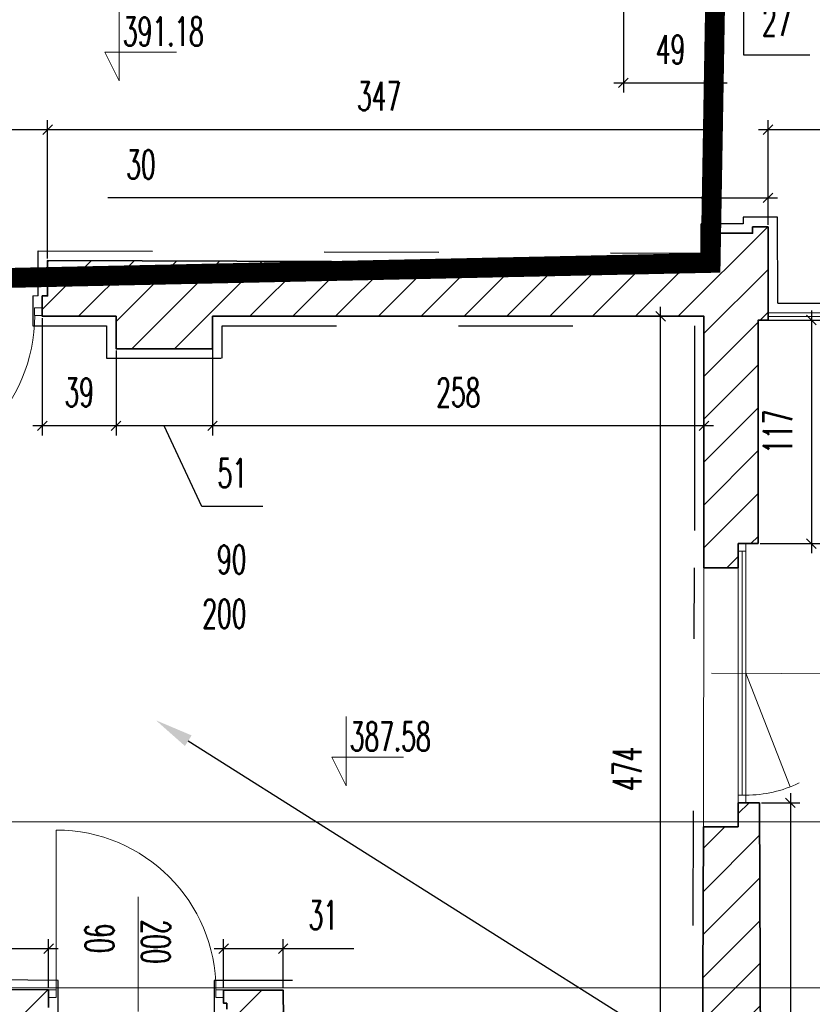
# Model space of a CAD drawing. Header units: millimetres. Extents: x 19887 to 192597, y -14203 to 39042.
# Tile 92 of 256: x 41081 to 41679, y -11823 to -11080. Entities that reach past the tile are written whole.
import ezdxf
from ezdxf import colors
from ezdxf.entities.mleader import LeaderData, LeaderLine
from ezdxf.math import Vec2, Vec3

# ---------------------------------------------------------------- set-up
doc = ezdxf.new("R2010")
doc.units = ezdxf.units.MM
doc.linetypes.add('ACAD_ISO03W100', pattern=[30, 12, -18])
doc.linetypes.add('DASHED2', pattern=[9.525, 6.35, -3.175])
doc.layers.get('Defpoints').update_dxf_attribs({"color": 4})
for name, color, linetype in [('A_DBA-RAMKI', 6, 'Continuous'), ('Sufit podwieszany', 252, 'Continuous'), ('Wymiarowanie', 3, 'Continuous'), ('Wypełnienie', 252, 'Continuous')]:
    doc.layers.add(name, color=color, linetype=linetype)
for name, color, linetype, lineweight in [('Basen_rzut_poziom_1_obrys', 252, 'Continuous', 35), ('Drzwi', 2, 'Continuous', 5), ('koty wysokościowe', 252, 'Continuous', 0), ('Okna', 252, 'Continuous', 5), ('Schody', 252, 'Continuous', 5), ('Tabela', 1, 'Continuous', 0)]:
    doc.layers.add(name, color=color, linetype=linetype, lineweight=lineweight)
doc.styles.add('ROMANS', font='romans.shx', dxfattribs={"width": 0.6})
doc.styles.get("Standard").update_dxf_attribs({"font": 'arial.ttf'})
doc.dimstyles.new('000001FB70622F18', dxfattribs={"dimtxt": 20, "dimasz": 5, "dimexe": 5, "dimexo": 1, "dimgap": 20, "dimtad": 1, "dimtoh": 1, "dimdec": 0, "dimtxsty": 'Standard', "dimblk": 'OBLIQUE', "dimcen": 0, "dimdle": 5, "dimclrd": 252, "dimclre": 252, "dimclrt": 252, "dimadec": 0, "dimazin": 0, "dimtfac": 1, "dimtdec": 0, "dimtmove": 0, "dimatfit": 3, "dimldrblk": 'OBLIQUE', "dimfxl": 150, "dimfxlon": 1, "dimlwd": 25, "dimlwe": 25, "dimarcsym": 1})
pattern_1 = [(45, (3252.028, -2175.285), (-11.22532, 11.22532), [])]

# ---------------------------------------------------------------- blocks, each defined once
blk = doc.blocks.new('_Oblique')
at = {"color": 0, "linetype": 'ByBlock', "lineweight": -2}
blk.add_line((-0.5, -0.5), (0.5, 0.5), dxfattribs=at)
blk = doc.blocks.new('*D832')
at = {"layer": 'Defpoints', "color": 0}
for p in [(3673.6, -4425.49), (3722.99, -4425.49), (3722.99, -4543.97)]:
    blk.add_point(p, dxfattribs=at)
at = {"layer": 'Wymiarowanie', "color": 252, "linetype": 'Continuous', "lineweight": 25}
for p, q in [((3673.6, -4426.49), (3673.6, -4548.97)), ((3722.99, -4426.49), (3722.99, -4548.97)), ((3668.6, -4543.97), (3727.99, -4543.97))]:
    blk.add_line(p, q, dxfattribs=at)
at = {"layer": 'Wymiarowanie', "color": 252, "linetype": 'ByBlock', "lineweight": 25, "xscale": 5, "yscale": 5, "zscale": 5, "rotation": 180}
blk.add_blockref('_Oblique', (3673.6, -4543.97), dxfattribs=at)
at = {"layer": 'Wymiarowanie', "color": 252, "linetype": 'ByBlock', "lineweight": 25, "xscale": 5, "yscale": 5, "zscale": 5}
blk.add_blockref('_Oblique', (3722.99, -4543.97), dxfattribs=at)
at = {"layer": 'Wymiarowanie', "color": 252, "insert": (3698.29, -4526.47), "char_height": 15, "attachment_point": 5, "style": 'ROMANS'}
blk.add_mtext('49', dxfattribs=at)
blk = doc.blocks.new('*D833')
at = {"layer": 'Defpoints', "color": 0}
for p in [(3722.99, -4425.49), (3750.45, -4440.68), (3750.45, -4489.4)]:
    blk.add_point(p, dxfattribs=at)
at = {"layer": 'Wymiarowanie', "color": 252, "linetype": 'Continuous', "lineweight": 25}
for p, q in [((3722.99, -4426.49), (3722.99, -4494.4)), ((3750.45, -4441.68), (3750.45, -4494.4)), ((3717.99, -4489.4), (3755.45, -4489.4)), ((3736.72, -4529.4), (3736.72, -4489.4)), ((3771.29, -4529.4), (3736.72, -4529.4))]:
    blk.add_line(p, q, dxfattribs=at)
at = {"layer": 'Wymiarowanie', "color": 252, "linetype": 'ByBlock', "lineweight": 25, "xscale": 5, "yscale": 5, "zscale": 5, "rotation": 180}
blk.add_blockref('_Oblique', (3722.99, -4489.4), dxfattribs=at)
at = {"layer": 'Wymiarowanie', "color": 252, "linetype": 'ByBlock', "lineweight": 25, "xscale": 5, "yscale": 5, "zscale": 5}
blk.add_blockref('_Oblique', (3750.45, -4489.4), dxfattribs=at)
at = {"layer": 'Wymiarowanie', "color": 252, "insert": (3754.01, -4511.9), "char_height": 15, "attachment_point": 5, "style": 'ROMANS'}
blk.add_mtext('27', dxfattribs=at)
blk = doc.blocks.new('*D841')
at = {"layer": 'Defpoints', "color": 0}
for p in [(3744.27, -4668.2), (3744.27, -4785.3), (3772.1, -4785.3)]:
    blk.add_point(p, dxfattribs=at)
at = {"layer": 'Wymiarowanie', "color": 252, "linetype": 'Continuous', "lineweight": 25}
for p, q in [((3772.1, -4663.2), (3772.1, -4790.3)), ((3745.27, -4668.2), (3777.1, -4668.2)), ((3745.27, -4785.3), (3777.1, -4785.3))]:
    blk.add_line(p, q, dxfattribs=at)
at = {"layer": 'Wymiarowanie', "color": 252, "linetype": 'ByBlock', "lineweight": 25, "xscale": 5, "yscale": 5, "zscale": 5}
for p, rotation in [((3772.1, -4668.2), 90), ((3772.1, -4785.3), 270)]:
    blk.add_blockref('_Oblique', p, dxfattribs=dict(at, rotation=rotation))
at = {"layer": 'Wymiarowanie', "color": 252, "insert": (3754.6, -4726.75), "char_height": 15, "attachment_point": 5, "rotation": 90, "style": 'ROMANS'}
blk.add_mtext('117', dxfattribs=at)
blk = doc.blocks.new('*D844')
at = {"layer": 'Defpoints', "color": 0}
for p in [(3744.91, -4921.01), (3746.37, -5269.26), (3761.11, -5269.26)]:
    blk.add_point(p, dxfattribs=at)
at = {"layer": 'Wymiarowanie', "color": 252, "linetype": 'Continuous', "lineweight": 25}
for p, q in [((3761.11, -4916.01), (3761.11, -5274.26)), ((3745.91, -4921.01), (3766.11, -4921.01)), ((3747.37, -5269.26), (3766.11, -5269.26))]:
    blk.add_line(p, q, dxfattribs=at)
at = {"layer": 'Wymiarowanie', "color": 252, "linetype": 'ByBlock', "lineweight": 25, "xscale": 5, "yscale": 5, "zscale": 5}
for p, rotation in [((3761.11, -4921.01), 90), ((3761.11, -5269.26), 270)]:
    blk.add_blockref('_Oblique', p, dxfattribs=dict(at, rotation=rotation))
at = {"layer": 'Wymiarowanie', "color": 252, "insert": (3743.61, -5095.13), "char_height": 15, "attachment_point": 5, "rotation": 90, "style": 'ROMANS'}
blk.add_mtext('348', dxfattribs=at)
blk = doc.blocks.new('*D849')
at = {"layer": 'Defpoints', "color": 0}
for p in [(3693.13, -4666.23), (3714.77, -4666.23), (3714.77, -5140.19)]:
    blk.add_point(p, dxfattribs=at)
at = {"layer": 'Wymiarowanie', "color": 252, "linetype": 'Continuous', "lineweight": 25}
for p, q in [((3693.13, -5145.19), (3693.13, -4661.23)), ((3713.77, -4666.23), (3688.13, -4666.23)), ((3713.77, -5140.19), (3688.13, -5140.19))]:
    blk.add_line(p, q, dxfattribs=at)
at = {"layer": 'Wymiarowanie', "color": 252, "linetype": 'ByBlock', "lineweight": 25, "xscale": 5, "yscale": 5, "zscale": 5}
for p, rotation in [((3693.13, -4666.23), 90), ((3693.13, -5140.19), 270)]:
    blk.add_blockref('_Oblique', p, dxfattribs=dict(at, rotation=rotation))
at = {"layer": 'Wymiarowanie', "color": 252, "insert": (3675.63, -4903.21), "char_height": 15, "attachment_point": 5, "rotation": 90, "style": 'ROMANS'}
blk.add_mtext('474', dxfattribs=at)
blk = doc.blocks.new('*D851')
at = {"layer": 'Defpoints', "color": 0}
for p in [(3458.31, -4666.23), (3715.83, -4666.23), (3458.31, -4723.58)]:
    blk.add_point(p, dxfattribs=at)
at = {"layer": 'Wymiarowanie', "color": 252, "linetype": 'Continuous', "lineweight": 25}
for p, q in [((3458.31, -4667.23), (3458.31, -4728.58)), ((3715.83, -4667.23), (3715.83, -4728.58)), ((3720.83, -4723.58), (3453.31, -4723.58))]:
    blk.add_line(p, q, dxfattribs=at)
at = {"layer": 'Wymiarowanie', "color": 252, "linetype": 'ByBlock', "lineweight": 25, "xscale": 5, "yscale": 5, "zscale": 5, "rotation": 180}
blk.add_blockref('_Oblique', (3458.31, -4723.58), dxfattribs=at)
at = {"layer": 'Wymiarowanie', "color": 252, "linetype": 'ByBlock', "lineweight": 25, "xscale": 5, "yscale": 5, "zscale": 5}
blk.add_blockref('_Oblique', (3715.83, -4723.58), dxfattribs=at)
at = {"layer": 'Wymiarowanie', "color": 252, "insert": (3587.07, -4706.08), "char_height": 15, "attachment_point": 5, "style": 'ROMANS'}
blk.add_mtext('258', dxfattribs=at)
blk = doc.blocks.new('*D834')
at = {"layer": 'Defpoints', "color": 0}
for p in [(3458.31, -4666.23), (3407.76, -4683.22), (3407.76, -4723.58)]:
    blk.add_point(p, dxfattribs=at)
at = {"layer": 'Wymiarowanie', "color": 252, "linetype": 'Continuous', "lineweight": 25}
for p, q in [((3458.31, -4667.23), (3458.31, -4728.58)), ((3407.76, -4684.22), (3407.76, -4728.58)), ((3463.31, -4723.58), (3402.76, -4723.58)), ((3452.65, -4765.87), (3433.04, -4723.58)), ((3484.65, -4765.87), (3452.65, -4765.87))]:
    blk.add_line(p, q, dxfattribs=at)
at = {"layer": 'Wymiarowanie', "color": 252, "linetype": 'ByBlock', "lineweight": 25, "xscale": 5, "yscale": 5, "zscale": 5, "rotation": 180}
blk.add_blockref('_Oblique', (3407.76, -4723.58), dxfattribs=at)
at = {"layer": 'Wymiarowanie', "color": 252, "linetype": 'ByBlock', "lineweight": 25, "xscale": 5, "yscale": 5, "zscale": 5}
blk.add_blockref('_Oblique', (3458.31, -4723.58), dxfattribs=at)
at = {"layer": 'Wymiarowanie', "color": 252, "insert": (3468.65, -4748.37), "char_height": 15, "attachment_point": 5, "style": 'ROMANS'}
blk.add_mtext('51', dxfattribs=at)
blk = doc.blocks.new('*D853')
at = {"layer": 'Defpoints', "color": 0}
for p in [(3369.09, -4666.23), (3407.76, -4683.22), (3369.09, -4723.58)]:
    blk.add_point(p, dxfattribs=at)
at = {"layer": 'Wymiarowanie', "color": 252, "linetype": 'Continuous', "lineweight": 25}
for p, q in [((3369.09, -4667.23), (3369.09, -4728.58)), ((3407.76, -4684.22), (3407.76, -4728.58)), ((3412.76, -4723.58), (3364.09, -4723.58))]:
    blk.add_line(p, q, dxfattribs=at)
at = {"layer": 'Wymiarowanie', "color": 252, "linetype": 'ByBlock', "lineweight": 25, "xscale": 5, "yscale": 5, "zscale": 5, "rotation": 180}
blk.add_blockref('_Oblique', (3369.09, -4723.58), dxfattribs=at)
at = {"layer": 'Wymiarowanie', "color": 252, "linetype": 'ByBlock', "lineweight": 25, "xscale": 5, "yscale": 5, "zscale": 5}
blk.add_blockref('_Oblique', (3407.76, -4723.58), dxfattribs=at)
at = {"layer": 'Wymiarowanie', "color": 252, "insert": (3388.43, -4706.08), "char_height": 15, "attachment_point": 5, "style": 'ROMANS'}
blk.add_mtext('39', dxfattribs=at)
blk = doc.blocks.new('*D871')
at = {"layer": 'Defpoints', "color": 0}
for p in [(3371.87, -4568.48), (3273.79, -4636.95), (3371.87, -4636.95)]:
    blk.add_point(p, dxfattribs=at)
at = {"layer": 'Wymiarowanie', "color": 252, "linetype": 'Continuous', "lineweight": 25}
for p, q in [((3268.79, -4568.48), (3376.87, -4568.48)), ((3273.79, -4635.95), (3273.79, -4563.48)), ((3371.87, -4635.95), (3371.87, -4563.48))]:
    blk.add_line(p, q, dxfattribs=at)
at = {"layer": 'Wymiarowanie', "color": 252, "linetype": 'ByBlock', "lineweight": 25, "xscale": 5, "yscale": 5, "zscale": 5, "rotation": 180}
blk.add_blockref('_Oblique', (3273.79, -4568.48), dxfattribs=at)
at = {"layer": 'Wymiarowanie', "color": 252, "linetype": 'ByBlock', "lineweight": 25, "xscale": 5, "yscale": 5, "zscale": 5}
blk.add_blockref('_Oblique', (3371.87, -4568.48), dxfattribs=at)
at = {"layer": 'Wymiarowanie', "color": 252, "insert": (3322.83, -4550.98), "char_height": 15, "attachment_point": 5, "style": 'ROMANS'}
blk.add_mtext('98', dxfattribs=at)
blk = doc.blocks.new('*D859')
at = {"layer": 'Defpoints', "color": 0}
for p in [(3719.31, -4568.48), (3719.31, -4622.78), (3371.87, -4636.95)]:
    blk.add_point(p, dxfattribs=at)
at = {"layer": 'Wymiarowanie', "color": 252, "linetype": 'Continuous', "lineweight": 25}
for p, q in [((3366.87, -4568.48), (3724.31, -4568.48)), ((3371.87, -4635.95), (3371.87, -4563.48)), ((3719.31, -4621.78), (3719.31, -4563.48))]:
    blk.add_line(p, q, dxfattribs=at)
at = {"layer": 'Wymiarowanie', "color": 252, "linetype": 'ByBlock', "lineweight": 25, "xscale": 5, "yscale": 5, "zscale": 5, "rotation": 180}
blk.add_blockref('_Oblique', (3371.87, -4568.48), dxfattribs=at)
at = {"layer": 'Wymiarowanie', "color": 252, "linetype": 'ByBlock', "lineweight": 25, "xscale": 5, "yscale": 5, "zscale": 5}
blk.add_blockref('_Oblique', (3719.31, -4568.48), dxfattribs=at)
at = {"layer": 'Wymiarowanie', "color": 252, "insert": (3545.59, -4550.98), "char_height": 15, "attachment_point": 5, "style": 'ROMANS'}
blk.add_mtext('347', dxfattribs=at)
blk = doc.blocks.new('*D860')
at = {"layer": 'Defpoints', "color": 0}
for p in [(3982.42, -4568.48), (3749.39, -4619.39), (3982.42, -4638.84)]:
    blk.add_point(p, dxfattribs=at)
at = {"layer": 'Wymiarowanie', "color": 252, "linetype": 'Continuous', "lineweight": 25}
for p, q in [((3744.39, -4568.48), (3987.42, -4568.48)), ((3749.39, -4618.39), (3749.39, -4563.48)), ((3982.42, -4637.84), (3982.42, -4563.48))]:
    blk.add_line(p, q, dxfattribs=at)
at = {"layer": 'Wymiarowanie', "color": 252, "linetype": 'ByBlock', "lineweight": 25, "xscale": 5, "yscale": 5, "zscale": 5, "rotation": 180}
blk.add_blockref('_Oblique', (3749.39, -4568.48), dxfattribs=at)
at = {"layer": 'Wymiarowanie', "color": 252, "linetype": 'ByBlock', "lineweight": 25, "xscale": 5, "yscale": 5, "zscale": 5}
blk.add_blockref('_Oblique', (3982.42, -4568.48), dxfattribs=at)
at = {"layer": 'Wymiarowanie', "color": 252, "insert": (3865.9, -4550.98), "char_height": 15, "attachment_point": 5, "style": 'ROMANS'}
blk.add_mtext('233', dxfattribs=at)
blk = doc.blocks.new('*D1008')
at = {"layer": 'Defpoints', "color": 0}
for p in [(3372.41, -4997.37), (3256.44, -5018.03), (3372.41, -5018.99)]:
    blk.add_point(p, dxfattribs=at)
at = {"layer": 'Wymiarowanie', "color": 252, "linetype": 'Continuous', "lineweight": 25}
for p, q in [((3256.44, -5017.03), (3256.44, -4992.37)), ((3372.41, -5017.99), (3372.41, -4992.37)), ((3251.44, -4997.37), (3377.41, -4997.37))]:
    blk.add_line(p, q, dxfattribs=at)
at = {"layer": 'Wymiarowanie', "color": 252, "linetype": 'ByBlock', "lineweight": 25, "xscale": 5, "yscale": 5, "zscale": 5, "rotation": 180}
blk.add_blockref('_Oblique', (3256.44, -4997.37), dxfattribs=at)
at = {"layer": 'Wymiarowanie', "color": 252, "linetype": 'ByBlock', "lineweight": 25, "xscale": 5, "yscale": 5, "zscale": 5}
blk.add_blockref('_Oblique', (3372.41, -4997.37), dxfattribs=at)
at = {"layer": 'Wymiarowanie', "color": 252, "insert": (3314.43, -4979.87), "char_height": 15, "attachment_point": 5, "style": 'ROMANS'}
blk.add_mtext('116', dxfattribs=at)
blk = doc.blocks.new('*D1004')
at = {"layer": 'Defpoints', "color": 0}
for p in [(3495.31, -4997.37), (3464.1, -5019.15), (3495.31, -5018.77)]:
    blk.add_point(p, dxfattribs=at)
at = {"layer": 'Wymiarowanie', "color": 252, "linetype": 'Continuous', "lineweight": 25}
for p, q in [((3464.1, -5018.15), (3464.1, -4992.37)), ((3495.31, -5017.77), (3495.31, -4992.37)), ((3459.1, -4997.37), (3495.31, -4997.37)), ((3495.31, -4997.37), (3532.31, -4997.37))]:
    blk.add_line(p, q, dxfattribs=at)
at = {"layer": 'Wymiarowanie', "color": 252, "linetype": 'ByBlock', "lineweight": 25, "xscale": 5, "yscale": 5, "zscale": 5, "rotation": 180}
blk.add_blockref('_Oblique', (3464.1, -4997.37), dxfattribs=at)
at = {"layer": 'Wymiarowanie', "color": 252, "linetype": 'ByBlock', "lineweight": 25, "xscale": 5, "yscale": 5, "zscale": 5}
blk.add_blockref('_Oblique', (3495.31, -4997.37), dxfattribs=at)
at = {"layer": 'Wymiarowanie', "color": 252, "insert": (3516.31, -4979.87), "char_height": 15, "attachment_point": 5, "style": 'ROMANS'}
blk.add_mtext('31', dxfattribs=at)
blk = doc.blocks.new('*D1019')
at = {"layer": 'Defpoints', "color": 0}
for p in [(3749.39, -4604.22), (3749.39, -4619.39), (3719.31, -4622.78)]:
    blk.add_point(p, dxfattribs=at)
at = {"layer": 'Schody', "color": 252, "linetype": 'Continuous', "lineweight": 25}
for p, q in [((3719.31, -4621.78), (3719.31, -4599.22)), ((3749.39, -4618.39), (3749.39, -4599.22)), ((3719.31, -4604.22), (3403.48, -4604.22)), ((3714.31, -4604.22), (3754.39, -4604.22))]:
    blk.add_line(p, q, dxfattribs=at)
at = {"layer": 'Schody', "color": 252, "linetype": 'ByBlock', "lineweight": 25, "xscale": 5, "yscale": 5, "zscale": 5, "rotation": 180}
blk.add_blockref('_Oblique', (3719.31, -4604.22), dxfattribs=at)
at = {"layer": 'Schody', "color": 252, "linetype": 'ByBlock', "lineweight": 25, "xscale": 5, "yscale": 5, "zscale": 5}
blk.add_blockref('_Oblique', (3749.39, -4604.22), dxfattribs=at)
at = {"layer": 'Schody', "color": 252, "insert": (3420.77, -4586.72), "char_height": 15, "attachment_point": 5, "style": 'ROMANS'}
blk.add_mtext('30', dxfattribs=at)
blk = doc.blocks.new('G$CF5E15B28')
at = {"layer": 'Wypełnienie'}
h = blk.add_hatch(dxfattribs=at)
h.set_pattern_fill('ANSI31', color=253, scale=5, angle=90)
h.set_pattern_definition(pattern_1)
h.paths.add_polyline_path([(3134.39, -4844.85), (3095.99, -4844.85), (3095.99, -4685.26), (3120.88, -4685.26), (3120.88, -4665.53), (3242.97, -4665.53), (3241.96, -4754.68), (3248.73, -4754.68), (3248.73, -4757.46), (3258.8, -4757.46), (3258.8, -4665.82), (3276.06, -4665.82), (3276.06, -4655.55), (3273.79, -4655.55), (3273.79, -4636.95), (2893.61, -4636.95), (2893.61, -4655.41), (2891.48, -4655.41), (2891.48, -4665.07), (2919.56, -4665.07), (2918.65, -4909.54), (2928.08, -4909.54), (2928.08, -4907.6), (2934.07, -4907.6), (2935.79, -4665.73), (3079.92, -4665.73), (3079.92, -5018.47), (2933.42, -5017.47), (2933.42, -5005.11), (2927.28, -5005.11), (2927.28, -5002.61), (2917.46, -5002.61), (2917.46, -5018.12), (2804.04, -5016.96), (2804.04, -5026.56), (2806.81, -5026.56), (2806.81, -5034.49), (3079.06, -5034.49), (3078.65, -5236.7), (2695.28, -5235.92), (2696.92, -5033.97), (2708.97, -5034.36), (2708.97, -5026.29), (2711.05, -5026.29), (2711.05, -5016.63), (2681.38, -5016.63), (2681.38, -5140.85), (2665.87, -5140.85), (2665.87, -5152.93), (2669.77, -5152.93), (2669.77, -5158), (2681.34, -5158), (2681.34, -5266.86), (2760.48, -5266.21), (2760.48, -5291.28), (2797.66, -5291.28), (2797.66, -5265.43), (3320.5, -5263.08), (3320.5, -5289.59), (3356.37, -5289.59), (3356.37, -5263.86), (3494.98, -5262.94), (3493.09, -5152.78), (3505.39, -5152.78), (3505.39, -5147.14), (3508.47, -5147.14), (3508.47, -5140.19), (3496.78, -5140.19), (3495.32, -5019.15), (3464.1, -5019.15), (3464.1, -5026.02), (3465.72, -5026.02), (3465.72, -5029.03), (3468.1, -5029.03), (3468.1, -5035.06), (3479.56, -5035), (3480.56, -5237.08), (3096.8, -5236.76), (3096.8, -5060.51), (3134.85, -5060.51), (3134.85, -5034.39), (3370.65, -5034.39), (3370.65, -5028.29), (3372.41, -5028.29), (3372.41, -5018.99), (3256.44, -5018.03), (3257.83, -4850.45), (3247.9, -4850.45), (3247.9, -4853.48), (3242.41, -4853.48), (3242.41, -5017.92), (3134.39, -5017.02)])
h.paths.add_polyline_path([(3749.39, -4619.39), (3741.31, -4619.39), (3741.31, -4622.78), (3719.31, -4622.78), (3719.31, -4638.27), (3371.87, -4636.95), (3371.87, -4655.55), (3369.09, -4655.55), (3369.09, -4666.23), (3407.76, -4666.23), (3407.76, -4683.22), (3458.31, -4683.22), (3458.31, -4666.23), (3715.83, -4666.23), (3715.78, -4797.98), (3733.78, -4797.98), (3733.78, -4785.3), (3744.27, -4785.3), (3744.27, -4668.2), (3749.39, -4668.2)])
h = blk.add_hatch(dxfattribs=at)
h.set_pattern_fill('ANSI31', color=253, scale=5, angle=90)
h.set_pattern_definition(pattern_1)
h.paths.add_polyline_path([(2040.97, -6527.02), (2041.3, -6461.08), (2661.1, -6455.77), (3095.54, -6457.38), (3095.38, -6471.66), (3096.9, -6471.66), (3099.83, -6465.3), (3104.73, -6478.03), (3107.18, -6471.66), (3110.34, -6471.51), (3110.49, -6457.38), (3244.11, -6458.18), (3244.11, -6466.15), (3254.73, -6466.15), (3255.38, -6463.33), (3255.4, -6458.2), (3382.25, -6458.63), (3382.17, -6473.74), (3385.62, -6473.74), (3388.55, -6467.37), (3393.45, -6480.11), (3395.9, -6473.74), (3399.06, -6473.59), (3399.15, -6457.29), (3523.98, -6458.7), (3523.98, -6464.32), (3533.57, -6464.32), (3534.93, -6462.46), (3534.93, -6458.53), (3734.37, -6459.18), (3734.2, -6474), (3736.37, -6474), (3740.56, -6464.9), (3747.56, -6483.09), (3751.06, -6474), (3754.63, -6473.82), (3754.66, -6441.84), (3766.55, -6441.84), (3766.55, -6394.39), (3752.94, -6394.39), (3744.91, -4921.01), (3733.78, -4921.01), (3733.78, -4933.69), (3715.66, -4933.69), (3714.77, -5140.19), (3599.81, -5140.19), (3599.81, -5147.14), (3605.2, -5147.14), (3605.2, -5151.75), (3714.72, -5151.44), (3720.1, -6429.06), (2019.26, -6431.66), (2019.26, -6462.65), (2023.81, -6462.65), (2023.81, -6526.97)])
at = {"layer": 'Basen_rzut_poziom_1_obrys', "color": 253, "elevation": 0}
for points in [[(3744.27, -4785.3), (3744.27, -4668.2), (3749.39, -4668.2), (3749.39, -4619.39), (3741.31, -4619.39), (3741.31, -4622.78), (3719.31, -4622.78)], [(3369.09, -4655.55), (3371.87, -4655.55), (3371.87, -4636.95), (3719.31, -4638.27), (3719.31, -4622.78)], [(3369.09, -4655.55), (3369.09, -4666.23), (3407.76, -4666.23), (3407.76, -4683.22), (3458.31, -4683.22), (3458.31, -4666.23), (3587.18, -4666.23), (3715.83, -4666.23), (3715.83, -4718.35), (3715.78, -4797.98)], [(3749.39, -4664.34), (3749.39, -4668.2)], [(3744.27, -4785.3), (3733.78, -4785.3)], [(3733.78, -4797.98), (3733.78, -4785.3)], [(3715.78, -4797.98), (3733.78, -4797.98)], [(3733.78, -4933.69), (3733.78, -4921.01)], [(3733.78, -4933.69), (3733.78, -4921.01)], [(3733.78, -4921.01), (3744.91, -4921.01)], [(3714.77, -5140.19), (3715.66, -4933.69), (3715.66, -4933.69), (3715.66, -4933.69)], [(3715.66, -4933.69), (3733.78, -4933.69)], [(3496.78, -5140.19), (3495.32, -5019.15), (3464.1, -5019.15), (3464.1, -5026.02), (3465.72, -5026.02), (3465.72, -5029.03)], [(3372.41, -5028.29), (3372.41, -5018.99), (3256.44, -5018.03)]]:
    blk.add_lwpolyline(points, dxfattribs=at)
at = {"layer": 'Basen_rzut_poziom_1_obrys', "color": 253, "linetype": 'ByBlock', "elevation": 0}
blk.add_lwpolyline([(3744.91, -4921.01), (3746.37, -5269.26), (3746.37, -5269.26), (3746.37, -5269.26), (3746.37, -5269.26)], dxfattribs=at)
at = {"layer": 'Drzwi', "color": 253, "elevation": 0}
for points in [[(3364.09, -4655.55), (3366.87, -4655.55)], [(3376.41, -5018.99), (3376.41, -4935.3)], [(3419.37, -5010.28), (3419.37, -4970.28)], [(3419.37, -5010.28), (3419.37, -5030.28)]]:
    blk.add_lwpolyline(points, dxfattribs=at)
for points in [[(3365.09, -4665.82), (3369.09, -4665.82), (3369.09, -4661.82), (3365.09, -4661.82)], [(3372.41, -5018.99), (3376.41, -5018.99), (3376.41, -5022.99), (3372.41, -5022.99)], [(3460.1, -5018.99), (3464.1, -5018.99), (3464.1, -5022.99), (3460.1, -5022.99)]]:
    blk.add_lwpolyline(points, close=True, dxfattribs=at)
at = {"layer": 'Drzwi', "color": 253}
for centre, radius, start, end in [((3280.06, -4665.82, 0), 85.04, 270, 0), ((3376.41, -5018.99, 0), 83.69, 0, 90)]:
    blk.add_arc(centre, radius, start, end, dxfattribs=at)
at = {"layer": 'koty wysokościowe', "color": 253, "elevation": 0}
for points in [[(3409.42, -4506.65), (3409.42, -4542.88)], [(3401.92, -4527.88), (3409.42, -4527.88)], [(3409.42, -4542.88), (3401.92, -4527.88)], [(3409.42, -4527.88), (3439.42, -4527.88)], [(3528.32, -4875.85), (3528.32, -4912.08)], [(3520.82, -4897.08), (3528.32, -4897.08)], [(3528.32, -4912.08), (3520.82, -4897.08)], [(3528.32, -4897.08), (3558.32, -4897.08)]]:
    blk.add_lwpolyline(points, dxfattribs=at)
at = {"layer": 'Okna', "color": 253, "elevation": 0}
for points in [[(3965.54, -4668.34), (3965.54, -4664.34), (3749.39, -4664.34)], [(3749.39, -4666.27), (3851.64, -4666.3)], [(3749.39, -4668.2), (3965.54, -4668.34)], [(3735.78, -4789.3), (3735.78, -4917.01)], [(3737.78, -4917.01), (3737.78, -4789.3)], [(3715.66, -4933.69), (3715.78, -4797.98)], [(3733.78, -4797.98), (3733.78, -4797.98), (3733.78, -4933.69)], [(3719.72, -4853.16), (3793.06, -4853.56)], [(3737.78, -4853.16), (3761.06, -4912.62)]]:
    blk.add_lwpolyline(points, dxfattribs=at)
for points in [[(3733.78, -4789.3), (3737.78, -4789.3), (3737.78, -4785.3), (3733.78, -4785.3)], [(3733.78, -4921.01), (3737.78, -4921.01), (3737.78, -4917.01), (3733.78, -4917.01)]]:
    blk.add_lwpolyline(points, close=True, dxfattribs=at)
at = {"layer": 'Okna', "color": 253}
blk.add_arc((3737.78, -4853.16, 0), 63.86, 270, 295.8665, dxfattribs=at)
at = {"layer": 'Sufit podwieszany', "color": 253, "linetype": 'ACAD_ISO03W100', "ltscale": 5, "elevation": 0}
for points in [[(3754.45, -4659.31), (3754.45, -4659.31), (3754.45, -4659.31), (3754.39, -4614.39), (3736.31, -4614.39), (3736.31, -4617.78), (3714.31, -4617.78)], [(3366.87, -4655.55), (3366.87, -4631.94), (3714.31, -4633.25), (3714.31, -4617.78)], [(3754.45, -4659.31), (3977.6, -4659.31), (3977.6, -4633.84), (3982.42, -4633.84)], [(3364.09, -4655.55), (3364.09, -4671.23), (3402.76, -4671.23), (3402.76, -4688.22), (3463.31, -4688.22), (3463.31, -4671.23), (3587.18, -4671.23), (3710.83, -4671.23), (3710.83, -4718.35), (3710.78, -4797.97)], [(3709.79, -5135.19), (3710.78, -4797.97)], [(3501.72, -5135.19), (3500.26, -5014.15), (3459.1, -5014.15), (3459.1, -5031.02)], [(3377.41, -5033.29), (3377.41, -5014.03), (3261.48, -5013.07)]]:
    blk.add_lwpolyline(points, dxfattribs=at)
at = {"layer": 'Drzwi', "color": 253, "char_height": 15, "width": 190.2964, "attachment_point": 3, "style": 'ROMANS'}
for s, insert in [('90', (3476.08, -4786.03, 0)), ('200', (3476.08, -4814.51, 0))]:
    blk.add_mtext(s, dxfattribs=dict(at, insert=insert))
at = {"layer": 'Drzwi', "color": 253, "char_height": 15, "width": 190.2964, "attachment_point": 7, "rotation": 270, "style": 'ROMANS'}
for s, insert in [('90', (3391.59, -4984.23, 0)), ('200', (3421.02, -4982.2, 0))]:
    blk.add_mtext(s, dxfattribs=dict(at, insert=insert))
at = {"layer": 'koty wysokościowe', "color": 253, "char_height": 15, "width": 21553.2844, "attachment_point": 1, "style": 'ROMANS'}
for s, insert in [('391.18', (3411.31, -4509.56, 0)), ('387.58', (3530.21, -4878.76, 0))]:
    blk.add_mtext(s, dxfattribs=dict(at, insert=insert))
at = {"layer": 'Schody', "color": 253}
dim = blk.add_linear_dim(base=(3749.39, -4604.22, 0), p1=(3719.31, -4622.78, 0), p2=(3749.39, -4619.39, 0), angle=0, dimstyle='000001FB70622F18', override={"dimtxt": 15, "dimgap": 10, "dimtxsty": 'ROMANS'}, dxfattribs=at)
dim.commit()
dim.dimension.update_dxf_attribs({"geometry": '*D1019', "text_midpoint": (3420.77, -4604.22, 0), "dimtype": 160})
at = {"layer": 'Wymiarowanie', "color": 253}
for base, p1, p2, override, picture, middle in [((3722.99, -4543.97, 0), (3673.6, -4425.49, 0), (3722.99, -4425.49, 0), {"dimtxt": 15, "dimgap": 10, "dimtxsty": 'ROMANS'}, '*D832', (3698.29, -4543.97, 0)), ((3407.76, -4723.58, 0), (3458.31, -4666.23, 0), (3407.76, -4683.22, 0), {"dimtxt": 15, "dimgap": 10, "dimtxsty": 'ROMANS', "dimtmove": 1}, '*D834', (3462.65, -4765.87, 0))]:
    dim = blk.add_linear_dim(base=base, p1=p1, p2=p2, angle=0, dimstyle='000001FB70622F18', override=override, dxfattribs=at)
    dim.commit()
    dim.dimension.update_dxf_attribs({"geometry": picture, "text_midpoint": middle, "dimtype": 160})
for base, p1, p2, angle, override, picture, middle in [((3750.45, -4489.4, 0), (3722.99, -4425.49, 0), (3750.45, -4440.68, 0), 0, {"dimtxt": 15, "dimgap": 10, "dimtxsty": 'ROMANS', "dimtmove": 1}, '*D833', (3746.72, -4511.9, 0)), ((3371.87, -4568.48, 0), (3273.79, -4636.95, 0), (3371.87, -4636.95, 0), 0, {"dimtxt": 15, "dimgap": 10, "dimtxsty": 'ROMANS', "dimtmove": 1}, '*D871', (3322.83, -4550.98, 0)), ((3719.31, -4568.48, 0), (3371.87, -4636.95, 0), (3719.31, -4622.78, 0), 0, {"dimtxt": 15, "dimgap": 10, "dimtxsty": 'ROMANS', "dimtmove": 1}, '*D859', (3545.59, -4550.98, 0)), ((3982.42, -4568.48, 0), (3749.39, -4619.39, 0), (3982.42, -4638.84, 0), 0, {"dimtxt": 15, "dimgap": 10, "dimtxsty": 'ROMANS', "dimtmove": 1}, '*D860', (3865.9, -4550.98, 0)), ((3693.13, -4666.23, 0), (3714.77, -5140.19, 0), (3714.77, -4666.23, 0), 90, {"dimtxt": 15, "dimgap": 10, "dimtxsty": 'ROMANS'}, '*D849', (3675.63, -4903.21, 0)), ((3369.09, -4723.58, 0), (3407.76, -4683.22, 0), (3369.09, -4666.23, 0), 0, {"dimtxt": 15, "dimgap": 10, "dimtxsty": 'ROMANS', "dimtmove": 1}, '*D853', (3388.43, -4706.08, 0)), ((3458.31, -4723.58, 0), (3715.83, -4666.23, 0), (3458.31, -4666.23, 0), 0, {"dimtxt": 15, "dimgap": 10, "dimtxsty": 'ROMANS'}, '*D851', (3587.07, -4706.08, 0)), ((3772.1, -4785.3, 0), (3744.27, -4668.2, 0), (3744.27, -4785.3, 0), 90, {"dimtxt": 15, "dimgap": 10, "dimtxsty": 'ROMANS'}, '*D841', (3754.6, -4726.75, 0)), ((3761.11, -5269.26, 0), (3744.91, -4921.01, 0), (3746.37, -5269.26, 0), 90, {"dimtxt": 15, "dimgap": 10, "dimtxsty": 'ROMANS', "dimtmove": 1}, '*D844', (3743.61, -5095.13, 0)), ((3372.41, -4997.37, 0), (3256.44, -5018.03, 0), (3372.41, -5018.99, 0), 0, {"dimtxt": 15, "dimgap": 10, "dimtxsty": 'ROMANS'}, '*D1008', (3314.43, -4979.87, 0)), ((3495.31, -4997.37, 0), (3464.1, -5019.15, 0), (3495.31, -5018.77, 0), 0, {"dimtxt": 15, "dimgap": 10, "dimtxsty": 'ROMANS'}, '*D1004', (3516.31, -4979.87, 0))]:
    dim = blk.add_linear_dim(base=base, p1=p1, p2=p2, angle=angle, dimstyle='000001FB70622F18', override=override, dxfattribs=at)
    dim.commit()
    dim.dimension.update_dxf_attribs({"geometry": picture, "text_midpoint": middle})
at = {"layer": 'Schody', "color": 253}
ml = blk.add_multileader_mtext('Standard', dxfattribs=at)
ml.set_content('', color=253)
ml.set_leader_properties()
ml.build(insert=Vec2(0, 0))
ml.multileader.update_dxf_attribs({"text_top_attachment_type": 0, "text_bottom_attachment_type": 0, "dogleg_length": 0.8, "arrow_head_size": 20})
ctx = ml.context
ctx.base_point, ctx.char_height, ctx.arrow_head_size, ctx.landing_gap_size, ctx.plane_origin, ctx.plane_x_axis, ctx.plane_y_axis = Vec3(3864.2, -5152.13, 0), 0.4, 20, 0.2, Vec3(3863.4, -5152.13, 0), Vec3(1, 0, 0), Vec3(0, 1, 0)
ctx.attachment_type = 2
notes = []
notes.append((ctx, [(1, (1, 1, 0), (3863.4, -5152.13, 0), (1, 0, 0), 0.8, [(0, [(3428.68, -4877.83, 0)], 256, [])])]))
ctx.mtext.insert, ctx.mtext.text_direction, ctx.mtext.flow_direction = Vec3(3864.4, -5152.13, 0), Vec3(1, 0, 0), 5
for ctx, leaders in notes:
    for number, flags, end, landing, length, lines in leaders:
        leader = LeaderData()
        leader.index, (leader.has_last_leader_line, leader.has_dogleg_vector, leader.attachment_direction) = number, flags
        leader.last_leader_point, leader.dogleg_vector, leader.dogleg_length = Vec3(end), Vec3(landing), length
        for number, points, colour, breaks in lines:
            line = LeaderLine()
            line.index, line.vertices, line.color, line.breaks = number, Vec3.list(points), colors.encode_raw_color(colour), breaks
            leader.lines.append(line)
        ctx.leaders.append(leader)

msp = doc.modelspace()

# ---------------------------------------------------------------- linework, layer by layer
at = {"layer": 'A_DBA-RAMKI', "color": 210, "linetype": 'DASHED2', "ltscale": 10, "const_width": 15, "elevation": 0}
msp.add_lwpolyline([(41608.04, -10919.79), (41602.09, -11263.88), (39816.18, -11302.08), (39814.93, -12123.13), (39050.29, -12123.13), (38991.23, -12059.2), (38991.84, -12016.65), (38950.91, -12015.55), (38950.91, -11792.25), (38831.62, -11792.73), (38718.86, -11670.65), (38718.86, -11340.09), (38559.17, -11340.09), (38565.99, -10955.62)], dxfattribs=at)
at = {"layer": 'Tabela'}
for points in [[(33941.52, -11810.45), (44441.52, -11810.45), (44441.52, -4385.45), (33941.52, -4385.45)], [(34441.52, -11685.45), (44316.52, -11685.45), (44316.52, -4510.45), (34441.52, -4510.45)]]:
    msp.add_lwpolyline(points, close=True, dxfattribs=at)

# ---------------------------------------------------------------- block references
at = {"xscale": 1.44, "yscale": 1.44, "zscale": 1.44}
msp.add_blockref('G$CF5E15B28', (36246.28, -4584.77, 0), dxfattribs=at)

doc.saveas('drawing.dxf')
